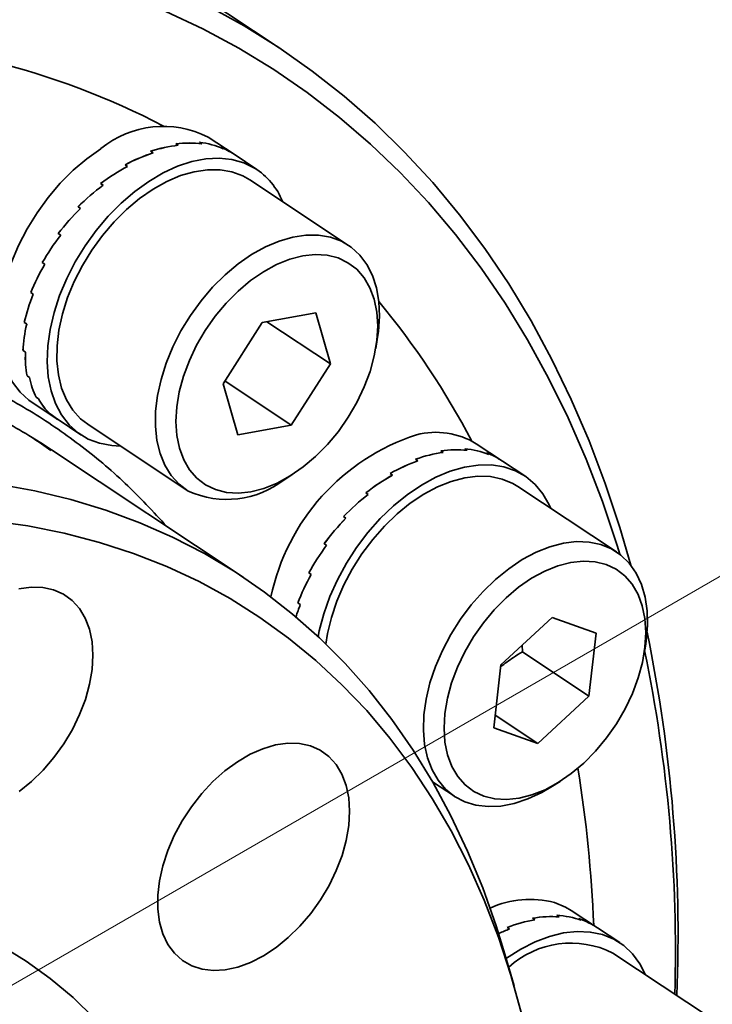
# Model space of a CAD drawing. Header units: millimetres. Extents: x -8713 to 3261, y -18743 to -8704.
# Tile 123 of 133: x 3165.79 to 3168.18, y -18291.78 to -18288.4. Entities that reach past the tile are written whole.
import ezdxf

# ---------------------------------------------------------------- set-up
doc = ezdxf.new("R2010")
doc.units = ezdxf.units.MM
doc.header["$LTSCALE"] = 10
doc.layers.add('1轮廓实线层', color=7, linetype='Continuous', lineweight=18)

msp = doc.modelspace()

# ---------------------------------------------------------------- linework, layer by layer
at = {"color": 7, "linetype": 'Continuous', "lineweight": 35}
msp.add_line((3167.9406, -18290.5791), (3167.9459, -18290.5479), dxfattribs=at)
at = {"color": 7, "linetype": 'Continuous', "lineweight": 35, "flags": 128}
for points in [[(3166.0464, -18290.5792), (3166.0434, -18290.5329), (3166.0345, -18290.4902), (3166.0199, -18290.452), (3165.9999, -18290.4188), (3165.9749, -18290.3912), (3165.9452, -18290.3698), (3165.9115, -18290.3549), (3165.8742, -18290.3468), (3165.8342, -18290.3457), (3165.792, -18290.3515)], [(3165.7934, -18291.0474), (3165.8355, -18291.0133), (3165.8755, -18290.9742), (3165.9126, -18290.9309), (3165.9463, -18290.884), (3165.9758, -18290.8346), (3166.0007, -18290.7833), (3166.0205, -18290.7312), (3166.0349, -18290.6792), (3166.0436, -18290.6282), (3166.0464, -18290.5792)], [(3166.9292, -18291.1154), (3166.9261, -18291.0692), (3166.9172, -18291.0265), (3166.9027, -18290.9882), (3166.8827, -18290.955), (3166.8577, -18290.9275), (3166.828, -18290.9061), (3166.7942, -18290.8912), (3166.757, -18290.8831), (3166.7169, -18290.882), (3166.6748, -18290.8878), (3166.6312, -18290.9005), (3166.5872, -18290.9198), (3166.5433, -18290.9454), (3166.5004, -18290.9768), (3166.4592, -18291.0135), (3166.4206, -18291.0548), (3166.3851, -18291.1), (3166.3535, -18291.1483), (3166.3262, -18291.1987), (3166.3038, -18291.2505), (3166.2867, -18291.3027), (3166.2751, -18291.3543), (3166.2693, -18291.4044), (3166.2694, -18291.4522), (3166.2754, -18291.4968), (3166.2872, -18291.5373), (3166.3045, -18291.5732), (3166.327, -18291.6036), (3166.3545, -18291.6281), (3166.3862, -18291.6463), (3166.4218, -18291.6578), (3166.4606, -18291.6624), (3166.5018, -18291.6601), (3166.5447, -18291.6508), (3166.5886, -18291.6348), (3166.6327, -18291.6123), (3166.6762, -18291.5837), (3166.7183, -18291.5496), (3166.7583, -18291.5105), (3166.7954, -18291.4671), (3166.829, -18291.4203), (3166.8586, -18291.3708), (3166.8834, -18291.3196), (3166.9033, -18291.2675), (3166.9176, -18291.2155), (3166.9263, -18291.1645), (3166.9292, -18291.1154)]]:
    msp.add_lwpolyline(points, dxfattribs=at)
at = {"layer": '1轮廓实线层'}
msp.add_line((3163.9041, -18292.7891), (3185.3825, -18280.3886), dxfattribs=at)
at = {"layer": '1轮廓实线层', "color": 7, "linetype": 'Continuous', "lineweight": 35}
for p, q in [((3166.6867, -18288.492), (3166.139, -18288.1286)), ((3166.5317, -18288.8579), (3166.443, -18288.799)), ((3166.3396, -18288.827), (3166.3312, -18288.8215)), ((3166.3313, -18288.8214), (3166.3397, -18288.827)), ((3166.4213, -18288.8222), (3166.413, -18288.8167)), ((3166.413, -18288.8167), (3166.4214, -18288.8222)), ((3166.4948, -18288.839), (3166.4864, -18288.8334)), ((3166.4948, -18288.839), (3166.4865, -18288.8335)), ((3166.2532, -18288.8532), (3166.2448, -18288.8476)), ((3166.2449, -18288.8476), (3166.2533, -18288.8531)), ((3166.61, -18288.9099), (3166.5317, -18288.8579)), ((3166.1659, -18288.8996), (3166.1575, -18288.894)), ((3166.1576, -18288.894), (3166.1659, -18288.8995)), ((3166.925, -18289.1708), (3166.5862, -18288.9459)), ((3166.0814, -18288.9641), (3166.0731, -18288.9586)), ((3166.0732, -18288.9585), (3166.0815, -18288.9641)), ((3165.9953, -18289.0385), (3166.0037, -18289.044)), ((3166.0036, -18289.0441), (3165.9953, -18289.0386)), ((3165.9358, -18289.136), (3165.9274, -18289.1304)), ((3165.9274, -18289.1304), (3165.9298, -18289.1319)), ((3165.9275, -18289.1303), (3165.9358, -18289.1359)), ((3165.8809, -18289.2357), (3165.8725, -18289.2301)), ((3165.8725, -18289.2301), (3165.8728, -18289.2302)), ((3165.8726, -18289.23), (3165.8809, -18289.2356)), ((3165.8414, -18289.3389), (3165.833, -18289.3334)), ((3165.833, -18289.3334), (3165.8332, -18289.3334)), ((3165.8331, -18289.3333), (3165.8414, -18289.3388)), ((3166.629, -18289.4362), (3166.8133, -18289.4023)), ((3166.8133, -18289.4023), (3166.8631, -18289.5784)), ((3165.8106, -18289.4356), (3165.8107, -18289.4355)), ((3165.8106, -18289.4355), (3165.819, -18289.441)), ((3165.8189, -18289.4411), (3165.8106, -18289.4356)), ((3166.4945, -18289.6462), (3166.629, -18289.4362)), ((3166.6445, -18289.4333), (3166.8631, -18289.5784)), ((3167.0188, -18289.5255), (3167.0241, -18289.4943)), ((3165.8062, -18289.5322), (3165.8146, -18289.5378)), ((3165.8146, -18289.5379), (3165.8062, -18289.5323)), ((3165.8062, -18289.5323), (3165.8063, -18289.5323)), ((3166.8631, -18289.5784), (3166.7285, -18289.7883)), ((3165.8201, -18289.6193), (3165.8284, -18289.6249)), ((3165.8285, -18289.6249), (3165.8201, -18289.6194)), ((3165.8201, -18289.6194), (3165.8202, -18289.6194)), ((3166.5443, -18289.8222), (3166.4945, -18289.6462)), ((3166.5004, -18289.6369), (3166.7285, -18289.7883)), ((3165.8378, -18289.7109), (3165.9265, -18289.7698)), ((3165.8516, -18289.6929), (3165.86, -18289.6984)), ((3165.86, -18289.6985), (3165.8517, -18289.6929)), ((3165.8517, -18289.6929), (3165.8517, -18289.6929)), ((3165.8994, -18289.7497), (3165.9078, -18289.7553)), ((3165.9078, -18289.7553), (3165.8995, -18289.7498)), ((3165.8995, -18289.7498), (3165.8995, -18289.7498)), ((3165.9266, -18289.7698), (3166.0049, -18289.8218)), ((3166.0288, -18289.7858), (3166.3676, -18290.0107)), ((3166.7285, -18289.7883), (3166.5443, -18289.8222)), ((3167.4545, -18289.9121), (3167.3647, -18289.8526)), ((3166.5627, -18290.3108), (3165.9036, -18289.8734)), ((3166.5627, -18290.3108), (3165.9036, -18289.8734)), ((3167.2508, -18289.8826), (3167.2424, -18289.8771)), ((3167.2425, -18289.8771), (3167.2508, -18289.8826)), ((3167.3333, -18289.8751), (3167.3249, -18289.8696)), ((3167.325, -18289.8696), (3167.3333, -18289.8751)), ((3167.4079, -18289.8892), (3167.3996, -18289.8837)), ((3167.3996, -18289.8837), (3167.408, -18289.8893)), ((3167.1557, -18289.9058), (3167.1641, -18289.9114)), ((3167.164, -18289.9114), (3167.1557, -18289.9059)), ((3167.5318, -18289.9634), (3167.4545, -18289.9122)), ((3166.7043, -18289.9763), (3166.731, -18289.9593)), ((3167.0768, -18289.9602), (3167.0685, -18289.9547)), ((3167.0686, -18289.9546), (3167.0769, -18289.9602)), ((3166.9931, -18290.0269), (3166.9847, -18290.0213)), ((3166.9848, -18290.0213), (3166.9931, -18290.0268)), ((3167.8468, -18290.2243), (3167.5079, -18289.9994)), ((3167.6154, -18290.0627), (3167.6204, -18290.0741)), ((3166.9163, -18290.1085), (3166.9079, -18290.103)), ((3166.908, -18290.1029), (3166.9164, -18290.1085)), ((3166.8416, -18290.196), (3166.85, -18290.2015)), ((3166.8499, -18290.2016), (3166.8416, -18290.1961)), ((3166.8416, -18290.1961), (3166.8428, -18290.1967)), ((3166.7969, -18290.302), (3166.7885, -18290.2965)), ((3166.7885, -18290.2965), (3166.7888, -18290.2965)), ((3166.7886, -18290.2964), (3166.7969, -18290.3019)), ((3166.7594, -18290.4053), (3166.751, -18290.3998)), ((3166.751, -18290.3998), (3166.7512, -18290.3998)), ((3166.7511, -18290.3997), (3166.7594, -18290.4053)), ((3167.449, -18290.6118), (3167.625, -18290.4492)), ((3167.625, -18290.4492), (3167.7766, -18290.5032)), ((3167.7766, -18290.5032), (3167.7521, -18290.7198)), ((3167.5232, -18290.5679), (3167.522, -18290.5444)), ((3167.5232, -18290.5679), (3167.7521, -18290.7198)), ((3167.4246, -18290.8284), (3167.449, -18290.6118)), ((3167.7521, -18290.7198), (3167.5761, -18290.8823)), ((3167.4295, -18290.785), (3167.5761, -18290.8823)), ((3167.5761, -18290.8823), (3167.4246, -18290.8284)), ((3167.2139, -18291.0141), (3167.2894, -18291.0642)), ((3167.6261, -18291.0298), (3167.6528, -18291.0128)), ((3167.5663, -18291.4887), (3167.5579, -18291.4832)), ((3167.558, -18291.4832), (3167.5663, -18291.4887)), ((3167.6495, -18291.4786), (3167.6411, -18291.473)), ((3167.6412, -18291.473), (3167.6496, -18291.4786)), ((3167.7818, -18291.5165), (3167.6909, -18291.4562)), ((3167.7253, -18291.49), (3167.717, -18291.4844)), ((3167.7171, -18291.4845), (3167.7254, -18291.49)), ((3167.4793, -18291.5201), (3167.4709, -18291.5146)), ((3167.471, -18291.5145), (3167.4793, -18291.5201)), ((3167.858, -18291.5671), (3167.7818, -18291.5165)), ((3167.4947, -18291.7155), (3167.4631, -18291.6067)), ((3167.4947, -18291.7155), (3167.4631, -18291.6067)), ((3168.173, -18291.8279), (3167.8341, -18291.6031))]:
    msp.add_line(p, q, dxfattribs=at)
at = {"layer": '1轮廓实线层', "color": 7, "linetype": 'Continuous', "lineweight": 35, "flags": 128}
for points in [[(3167.8579, -18290.2322), (3167.8487, -18290.2023), (3167.7981, -18290.0514), (3167.742, -18289.9051), (3167.6804, -18289.7637), (3167.6134, -18289.6271), (3167.5412, -18289.4957), (3167.4637, -18289.3695), (3167.3811, -18289.2488), (3167.2934, -18289.1336), (3167.2008, -18289.0241), (3167.1034, -18288.9204), (3167.0013, -18288.8227), (3166.8947, -18288.731), (3166.7835, -18288.6455), (3166.6681, -18288.5663), (3166.5484, -18288.4935), (3166.4248, -18288.4271), (3166.2972, -18288.3672)], [(3166.4434, -18288.3489), (3166.5664, -18288.4168), (3166.6853, -18288.4911), (3166.8001, -18288.5717), (3166.9106, -18288.6586), (3167.0166, -18288.7515), (3167.1181, -18288.8504), (3167.2149, -18288.9552), (3167.3069, -18289.0657), (3167.394, -18289.1819), (3167.476, -18289.3036), (3167.553, -18289.4306), (3167.6248, -18289.5628), (3167.6913, -18289.7001), (3167.7525, -18289.8423), (3167.8082, -18289.9892), (3167.8585, -18290.1406), (3167.8962, -18290.2704)], [(3166.074, -18288.8386), (3166.0256, -18288.8731), (3165.9788, -18288.9129), (3165.9343, -18288.9576), (3165.8927, -18289.0064), (3165.8546, -18289.0587), (3165.8204, -18289.1138), (3165.7908, -18289.1708), (3165.7661, -18289.2291), (3165.7466, -18289.2877), (3165.7327, -18289.3458), (3165.7245, -18289.4027), (3165.7221, -18289.4575), (3165.7256, -18289.5094), (3165.7349, -18289.5578), (3165.7499, -18289.6019), (3165.7704, -18289.6412), (3165.7961, -18289.675), (3165.8266, -18289.703), (3165.8378, -18289.7109)], [(3166.1413, -18289.8605), (3166.1118, -18289.859), (3166.0694, -18289.8511), (3166.0304, -18289.8364), (3165.9953, -18289.815), (3165.9645, -18289.7874), (3165.9386, -18289.7538), (3165.9179, -18289.7148), (3165.9026, -18289.6709), (3165.893, -18289.6227), (3165.8892, -18289.5709), (3165.8913, -18289.5163), (3165.8992, -18289.4595), (3165.9129, -18289.4014), (3165.9321, -18289.3428), (3165.9566, -18289.2845), (3165.986, -18289.2274), (3166.0199, -18289.1722), (3166.0578, -18289.1197), (3166.0993, -18289.0707), (3166.1437, -18289.0258), (3166.1904, -18288.9857), (3166.2387, -18288.951), (3166.288, -18288.9221), (3166.3375, -18288.8993), (3166.3867, -18288.8832), (3166.4347, -18288.8738), (3166.4809, -18288.8713), (3166.5247, -18288.8758), (3166.5655, -18288.8871), (3166.6026, -18288.9052), (3166.6026, -18288.9052)], [(3166.0288, -18289.7858), (3166.0041, -18289.7665), (3165.9772, -18289.7369), (3165.9553, -18289.7016), (3165.9388, -18289.6612), (3165.9278, -18289.6163), (3165.9226, -18289.5677), (3165.9232, -18289.5159), (3165.9297, -18289.4619), (3165.9419, -18289.4065), (3165.9596, -18289.3504), (3165.9826, -18289.2946), (3166.0105, -18289.2398), (3166.0429, -18289.187), (3166.0794, -18289.1369), (3166.1192, -18289.0902), (3166.162, -18289.0477), (3166.2069, -18289.0101), (3166.2534, -18288.9778), (3166.3007, -18288.9514), (3166.3481, -18288.9313), (3166.3949, -18288.9178), (3166.4403, -18288.9111), (3166.4838, -18288.9113), (3166.5245, -18288.9183), (3166.562, -18288.9322), (3166.5862, -18288.9459)], [(3166.3744, -18290.015), (3166.3429, -18289.9914), (3166.3161, -18289.9617), (3166.2942, -18289.9264), (3166.2776, -18289.886), (3166.2666, -18289.8412), (3166.2614, -18289.7925), (3166.2621, -18289.7408), (3166.2685, -18289.6868), (3166.2807, -18289.6313), (3166.2984, -18289.5753), (3166.3214, -18289.5194), (3166.3493, -18289.4647), (3166.3817, -18289.4118), (3166.4182, -18289.3617), (3166.4581, -18289.3151), (3166.5008, -18289.2726), (3166.5458, -18289.2349), (3166.5922, -18289.2026), (3166.6395, -18289.1763), (3166.6869, -18289.1562), (3166.7337, -18289.1427), (3166.7791, -18289.1359), (3166.8226, -18289.1361), (3166.8633, -18289.1432), (3166.9008, -18289.157), (3166.9344, -18289.1774), (3166.9637, -18289.2041), (3166.9881, -18289.2367), (3167.0074, -18289.2746), (3167.0212, -18289.3173), (3167.0293, -18289.3641), (3167.0316, -18289.4144), (3167.028, -18289.4674), (3167.0241, -18289.4943)], [(3166.4341, -18289.9941), (3166.4683, -18290.0103), (3166.5061, -18290.0197), (3166.5468, -18290.0222), (3166.5898, -18290.0176), (3166.6343, -18290.0061), (3166.6795, -18289.9878), (3166.7248, -18289.9632), (3166.7693, -18289.9325), (3166.8122, -18289.8963), (3166.8528, -18289.8553), (3166.8905, -18289.8101), (3166.9245, -18289.7616), (3166.9544, -18289.7104), (3166.9795, -18289.6576), (3166.9995, -18289.6041), (3167.0139, -18289.5506), (3167.0227, -18289.4982), (3167.0256, -18289.4478), (3167.0225, -18289.4002), (3167.0135, -18289.3562), (3166.9989, -18289.3166), (3166.9787, -18289.2821), (3166.9534, -18289.2532), (3166.9234, -18289.2304), (3166.8893, -18289.2142), (3166.8515, -18289.2048), (3166.8108, -18289.2024), (3166.7678, -18289.2069), (3166.7233, -18289.2184), (3166.678, -18289.2367), (3166.6328, -18289.2614), (3166.5883, -18289.2921), (3166.5454, -18289.3282), (3166.5047, -18289.3692), (3166.4671, -18289.4144), (3166.433, -18289.463), (3166.4032, -18289.5141), (3166.3781, -18289.5669), (3166.3581, -18289.6205), (3166.3436, -18289.6739), (3166.3349, -18289.7263), (3166.332, -18289.7767), (3166.3351, -18289.8243), (3166.344, -18289.8683), (3166.3587, -18289.9079), (3166.3789, -18289.9425), (3166.4041, -18289.9714), (3166.4341, -18289.9941)], [(3165.9036, -18289.8734), (3165.8763, -18289.8556), (3165.8373, -18289.8313)], [(3166.8207, -18290.5149), (3166.8247, -18290.495), (3166.8401, -18290.4366), (3166.861, -18290.378), (3166.887, -18290.32), (3166.9179, -18290.2634), (3166.9531, -18290.209), (3166.9922, -18290.1575), (3167.0347, -18290.1097), (3167.0798, -18290.0663), (3167.1271, -18290.0278), (3167.1758, -18289.9948), (3167.2252, -18289.9678), (3167.2747, -18289.9471), (3167.3236, -18289.933), (3167.3711, -18289.9258), (3167.4167, -18289.9255), (3167.4596, -18289.9321), (3167.4993, -18289.9456), (3167.5352, -18289.9657), (3167.5668, -18289.9922), (3167.5937, -18290.0247), (3167.6154, -18290.0627)], [(3165.7198, -18289.992), (3165.8466, -18290.0148), (3165.9703, -18290.0444), (3166.0906, -18290.0808), (3166.2075, -18290.124), (3166.3207, -18290.1737), (3166.43, -18290.2301), (3166.5354, -18290.293), (3166.6365, -18290.3623), (3166.7333, -18290.4378), (3166.8256, -18290.5195), (3166.9133, -18290.6073), (3166.9962, -18290.701), (3167.0742, -18290.8004), (3167.1471, -18290.9055), (3167.215, -18291.0159), (3167.2775, -18291.1317), (3167.3348, -18291.2525), (3167.3866, -18291.3783), (3167.4329, -18291.5087), (3167.4631, -18291.6067)], [(3165.7198, -18289.992), (3165.8466, -18290.0148), (3165.9703, -18290.0444), (3166.0906, -18290.0808), (3166.2075, -18290.124), (3166.3207, -18290.1737), (3166.43, -18290.2301), (3166.5354, -18290.293), (3166.6365, -18290.3623), (3166.7333, -18290.4378), (3166.8256, -18290.5195), (3166.9133, -18290.6073), (3166.9962, -18290.701), (3167.0742, -18290.8004), (3167.1471, -18290.9055), (3167.215, -18291.0159), (3167.2775, -18291.1317), (3167.3348, -18291.2525), (3167.3866, -18291.3783), (3167.4329, -18291.5087), (3167.4631, -18291.6067)], [(3166.8477, -18290.541), (3166.8533, -18290.5052), (3166.8666, -18290.4495), (3166.8853, -18290.3934), (3166.9092, -18290.3377), (3166.938, -18290.2833), (3166.9713, -18290.2309), (3167.0084, -18290.1814), (3167.0488, -18290.1354), (3167.0921, -18290.0938), (3167.1373, -18290.0571), (3167.184, -18290.0259), (3167.2314, -18290.0007), (3167.2787, -18289.9818), (3167.3253, -18289.9695), (3167.3704, -18289.9641), (3167.4134, -18289.9656), (3167.4536, -18289.9739), (3167.4904, -18289.989), (3167.5079, -18289.9994)], [(3167.5216, -18291.8146), (3167.4839, -18291.6791), (3167.4406, -18291.5481), (3167.3917, -18291.4216), (3167.3375, -18291.2999), (3167.2778, -18291.1832), (3167.213, -18291.0716), (3167.1429, -18290.9654), (3167.0678, -18290.8648), (3166.9878, -18290.7697), (3166.9029, -18290.6806), (3166.8134, -18290.5973), (3166.7194, -18290.5202), (3166.6209, -18290.4493), (3166.5183, -18290.3847), (3166.4116, -18290.3265), (3166.301, -18290.2749), (3166.1866, -18290.2299), (3166.0688, -18290.1915), (3165.9475, -18290.1599), (3165.8231, -18290.1351), (3165.6958, -18290.1171)], [(3167.5216, -18291.8146), (3167.4839, -18291.6791), (3167.4406, -18291.5481), (3167.3917, -18291.4216), (3167.3375, -18291.2999), (3167.2778, -18291.1832), (3167.213, -18291.0716), (3167.1429, -18290.9654), (3167.0678, -18290.8648), (3166.9878, -18290.7697), (3166.9029, -18290.6806), (3166.8134, -18290.5973), (3166.7194, -18290.5202), (3166.6209, -18290.4493), (3166.5183, -18290.3847), (3166.4116, -18290.3265), (3166.301, -18290.2749), (3166.1866, -18290.2299), (3166.0688, -18290.1915), (3165.9475, -18290.1599), (3165.8231, -18290.1351), (3165.6958, -18290.1171)], [(3167.2124, -18290.9727), (3167.1969, -18290.9315), (3167.187, -18290.8858), (3167.1829, -18290.8365), (3167.1846, -18290.7843), (3167.1922, -18290.73), (3167.2054, -18290.6744), (3167.2241, -18290.6183), (3167.2481, -18290.5626), (3167.2769, -18290.5081), (3167.3101, -18290.4557), (3167.3472, -18290.4062), (3167.3877, -18290.3603), (3167.4309, -18290.3186), (3167.4762, -18290.282), (3167.5228, -18290.2508), (3167.5702, -18290.2255), (3167.6175, -18290.2066), (3167.6641, -18290.1944), (3167.7092, -18290.189), (3167.7522, -18290.1904), (3167.7924, -18290.1988), (3167.8292, -18290.2139), (3167.8621, -18290.2355), (3167.8904, -18290.2633), (3167.9139, -18290.2969), (3167.9322, -18290.3358), (3167.9449, -18290.3793), (3167.9519, -18290.4269), (3167.9531, -18290.4777), (3167.9485, -18290.5311), (3167.9459, -18290.5479)], [(3167.2805, -18290.9614), (3167.3006, -18290.996), (3167.3259, -18291.0249), (3167.3559, -18291.0476), (3167.3901, -18291.0639), (3167.4278, -18291.0733), (3167.4686, -18291.0757), (3167.5116, -18291.0711), (3167.5561, -18291.0596), (3167.6013, -18291.0414), (3167.6466, -18291.0167), (3167.6911, -18290.986), (3167.734, -18290.9498), (3167.7746, -18290.9088), (3167.8123, -18290.8636), (3167.8463, -18290.8151), (3167.8761, -18290.764), (3167.9013, -18290.7112), (3167.9212, -18290.6576), (3167.9357, -18290.6042), (3167.9445, -18290.5518), (3167.9473, -18290.5013), (3167.9443, -18290.4537), (3167.9353, -18290.4097), (3167.9207, -18290.3701), (3167.9005, -18290.3356), (3167.8752, -18290.3067), (3167.8452, -18290.2839), (3167.8111, -18290.2677), (3167.7733, -18290.2583), (3167.7326, -18290.2559), (3167.6896, -18290.2605), (3167.6451, -18290.272), (3167.5998, -18290.2902), (3167.5545, -18290.3149), (3167.5101, -18290.3456), (3167.4672, -18290.3817), (3167.4265, -18290.4228), (3167.3889, -18290.4679), (3167.3548, -18290.5165), (3167.325, -18290.5676), (3167.2999, -18290.6204), (3167.2799, -18290.674), (3167.2654, -18290.7274), (3167.2567, -18290.7798), (3167.2538, -18290.8302), (3167.2569, -18290.8779), (3167.2658, -18290.9218), (3167.2805, -18290.9614)], [(3166.0464, -18290.5792), (3166.0434, -18290.5329), (3166.0345, -18290.4902), (3166.0199, -18290.452), (3165.9999, -18290.4188), (3165.9749, -18290.3912), (3165.9452, -18290.3698), (3165.9115, -18290.3549), (3165.8742, -18290.3468), (3165.8342, -18290.3457), (3165.792, -18290.3515)], [(3165.7934, -18291.0474), (3165.8355, -18291.0133), (3165.8755, -18290.9742), (3165.9126, -18290.9309), (3165.9463, -18290.884), (3165.9758, -18290.8346), (3166.0007, -18290.7833), (3166.0205, -18290.7312), (3166.0349, -18290.6792), (3166.0436, -18290.6282), (3166.0464, -18290.5792)], [(3166.9292, -18291.1154), (3166.9261, -18291.0692), (3166.9172, -18291.0265), (3166.9027, -18290.9882), (3166.8827, -18290.955), (3166.8577, -18290.9275), (3166.828, -18290.9061), (3166.7942, -18290.8912), (3166.757, -18290.8831), (3166.7169, -18290.882), (3166.6748, -18290.8878), (3166.6312, -18290.9005), (3166.5872, -18290.9198), (3166.5433, -18290.9454), (3166.5004, -18290.9768), (3166.4592, -18291.0135), (3166.4206, -18291.0548), (3166.3851, -18291.1), (3166.3535, -18291.1483), (3166.3262, -18291.1987), (3166.3038, -18291.2505), (3166.2867, -18291.3027), (3166.2751, -18291.3543), (3166.2693, -18291.4044), (3166.2694, -18291.4522), (3166.2754, -18291.4968), (3166.2872, -18291.5373), (3166.3045, -18291.5732), (3166.327, -18291.6036), (3166.3545, -18291.6281), (3166.3862, -18291.6463), (3166.4218, -18291.6578), (3166.4606, -18291.6624), (3166.5018, -18291.6601), (3166.5447, -18291.6508), (3166.5886, -18291.6348), (3166.6327, -18291.6123), (3166.6762, -18291.5837), (3166.7183, -18291.5496), (3166.7583, -18291.5105), (3166.7954, -18291.4671), (3166.829, -18291.4203), (3166.8586, -18291.3708), (3166.8834, -18291.3196), (3166.9033, -18291.2675), (3166.9176, -18291.2155), (3166.9263, -18291.1645), (3166.9292, -18291.1154)], [(3167.6261, -18291.0298), (3167.5897, -18291.0511), (3167.5422, -18291.0732), (3167.4952, -18291.0888), (3167.4493, -18291.0976), (3167.4051, -18291.0996), (3167.3634, -18291.0947), (3167.3249, -18291.083), (3167.29, -18291.0646), (3167.2593, -18291.0398), (3167.2333, -18291.009), (3167.2124, -18290.9727)], [(3163.6968, -18291.7793), (3163.8196, -18291.7115), (3163.9426, -18291.65), (3164.0657, -18291.5947), (3164.1886, -18291.546), (3164.3109, -18291.5039), (3164.4323, -18291.4684), (3164.5527, -18291.4397), (3164.6717, -18291.4178), (3164.7891, -18291.4028), (3164.9046, -18291.3947), (3165.0179, -18291.3935), (3165.1287, -18291.3993), (3165.2369, -18291.4119), (3165.3422, -18291.4315), (3165.4443, -18291.4579), (3165.5431, -18291.491), (3165.6382, -18291.5309), (3165.7295, -18291.5774), (3165.8167, -18291.6304), (3165.8998, -18291.6898), (3165.9784, -18291.7555), (3166.0524, -18291.8272)], [(3163.6968, -18291.7793), (3163.8196, -18291.7115), (3163.9426, -18291.65), (3164.0657, -18291.5947), (3164.1886, -18291.546), (3164.3109, -18291.5039), (3164.4323, -18291.4684), (3164.5527, -18291.4397), (3164.6717, -18291.4178), (3164.7891, -18291.4028), (3164.9046, -18291.3947), (3165.0179, -18291.3935), (3165.1287, -18291.3993), (3165.2369, -18291.4119), (3165.3422, -18291.4315), (3165.4443, -18291.4579), (3165.5431, -18291.491), (3165.6382, -18291.5309), (3165.7295, -18291.5774), (3165.8167, -18291.6304), (3165.8998, -18291.6898), (3165.9784, -18291.7555), (3166.0524, -18291.8272)], [(3167.6909, -18291.4562), (3167.6718, -18291.4449), (3167.6334, -18291.429)], [(3167.4673, -18291.6213), (3167.4684, -18291.6205), (3167.5174, -18291.5894), (3167.5669, -18291.5643), (3167.6163, -18291.5456), (3167.6648, -18291.5337), (3167.7118, -18291.5286), (3167.7566, -18291.5305), (3167.7986, -18291.5393), (3167.8371, -18291.5548), (3167.8717, -18291.577), (3167.9019, -18291.6054), (3167.9272, -18291.6397), (3167.9466, -18291.6778)]]:
    msp.add_lwpolyline(points, dxfattribs=at)
at = {"layer": '1轮廓实线层', "color": 7, "linetype": 'Continuous', "lineweight": 35}
for centre, radius, start, end in [((3165.0394, -18291.1716), 2.7156, 62.591, 89.4354), ((3166.2885, -18289.0996), 0.3379, 62.8043, 129.4246), ((3166.4736, -18289.1103), 0.2423, 21.7279, 57.8213), ((3164.8776, -18291.149), 2.7955, 27.8447, 39.6749), ((3167.39, -18290.5322), 0.7472, 108.0224, 168.1545), ((3167.2252, -18290.0807), 0.2674, 58.5546, 104.3686), ((3166.5075, -18289.7241), 0.3199, 245.4207, 307.9608), ((3162.8571, -18291.5469), 5.2012, 357.7711, 11.6084), ((3162.9353, -18291.6), 5.1141, 358.3801, 11.694), ((3163.0222, -18291.7122), 4.7508, 2.4665, 9.0208), ((3167.55, -18291.7523), 0.3339, 75.5235, 114.3625), ((3163.9041, -18292.7891), 1.9198, 357.382, 40.1426), ((3167.6903, -18291.8863), 0.3177, 63.0746, 132.3863)]:
    msp.add_arc(centre, radius, start, end, dxfattribs=at)
for centre, major_axis, ratio, start_param, end_param in [((3166.2323, -18289.316), (0.3438, 0.4272), 0.705785, 0.614006, 0.823445), ((3166.2239, -18289.3104), (0.3549, 0.4191), 0.692655, 0.629992, 0.839431), ((3166.2323, -18289.316), (0.3297, 0.4373), 0.715429, 0.382784, 0.592223), ((3166.2239, -18289.3104), (0.3438, 0.4272), 0.705796, 0.404351, 0.613791), ((3166.2323, -18289.316), (0.3134, 0.4487), 0.720788, 0.14743, 0.35687), ((3166.2239, -18289.3104), (0.3297, 0.4373), 0.715436, 0.173124, 0.382564), ((3166.2323, -18289.316), (0.2959, 0.4603), 0.721382, 6.272699, 6.402953), ((3166.2239, -18289.3104), (0.3134, 0.4487), 0.720791, 0.01715, 0.147208), ((3166.2323, -18289.316), (0.3549, 0.4191), 0.692641, 0.839641, 1.049081), ((3166.2239, -18289.3104), (0.3627, 0.4133), 0.67694, 0.849584, 1.059023), ((3166.2323, -18289.316), (0.3627, 0.4133), 0.676924, 1.059227, 1.268667), ((3166.2239, -18289.3104), (0.3672, 0.4101), 0.659588, 1.063427, 1.272867), ((3166.2323, -18289.316), (0.3672, 0.4101), 0.659572, 1.273066, 1.482505), ((3166.2239, -18289.3104), (0.3686, 0.4091), 0.641476, 1.272266, 1.481705), ((3166.2323, -18289.316), (0.3686, 0.4091), 0.641459, 1.4819, 1.691339), ((3166.2239, -18289.3104), (0.3673, 0.4103), 0.623387, 1.477017, 1.686456), ((3166.2323, -18289.316), (0.3673, 0.4103), 0.62337, 1.686648, 1.896087), ((3166.2239, -18289.3104), (0.3635, 0.4133), 0.606013, 1.678599, 1.888039), ((3166.2323, -18289.316), (0.3635, 0.4133), 0.605997, 1.888227, 2.097667), ((3166.2239, -18289.3104), (0.3576, 0.4177), 0.589964, 1.877837, 2.087277), ((3166.2239, -18289.3104), (0.3498, 0.4234), 0.575776, 2.075421, 2.284861), ((3166.2323, -18289.316), (0.3576, 0.4177), 0.58995, 2.087464, 2.296903), ((3166.2239, -18289.3104), (0.3406, 0.43), 0.563912, 2.271896, 2.481336), ((3166.2323, -18289.316), (0.3498, 0.4234), 0.575763, 2.285046, 2.494486), ((3166.2239, -18289.3104), (0.3302, 0.4373), 0.55476, 2.467671, 2.67711), ((3166.2323, -18289.316), (0.3406, 0.43), 0.563902, 2.48152, 2.69096), ((3166.2239, -18289.3104), (0.3189, 0.445), 0.548624, 2.663038, 2.872477), ((3166.2323, -18289.316), (0.3301, 0.4373), 0.554753, 2.677294, 2.886734), ((3166.2239, -18289.3104), (0.3071, 0.4529), 0.545708, 2.858202, 3.067642), ((3166.2323, -18289.316), (0.3189, 0.445), 0.548619, 2.872661, 3.082101), ((3166.2323, -18289.316), (0.3071, 0.4529), 0.545706, 3.067825, 3.14701), ((3166.2239, -18289.3104), (0.2951, 0.4608), 0.546111, 3.053315, 3.132698), ((3167.1541, -18290.3695), (0.3454, 0.4261), 0.704315, 0.642534, 0.851974), ((3167.1457, -18290.3639), (0.356, 0.4182), 0.690812, 0.657771, 0.867211), ((3167.1541, -18290.3695), (0.3316, 0.4359), 0.714444, 0.411952, 0.621392), ((3167.1457, -18290.3639), (0.3454, 0.4261), 0.704327, 0.43288, 0.64232), ((3167.1541, -18290.3695), (0.3155, 0.4472), 0.720372, 0.177001, 0.386441), ((3167.1457, -18290.3639), (0.3316, 0.436), 0.714451, 0.202293, 0.411733), ((3167.1541, -18290.3695), (0.2981, 0.4589), 0.721574, 6.276156, 6.43259), ((3167.1457, -18290.3639), (0.3155, 0.4472), 0.720376, 0.020541, 0.176778), ((3167.1541, -18290.3695), (0.356, 0.4182), 0.690798, 0.86742, 1.076859), ((3167.1457, -18290.3639), (0.3634, 0.4128), 0.674841, 0.876616, 1.086056), ((3167.1541, -18290.3695), (0.3634, 0.4128), 0.674826, 1.086259, 1.295699), ((3167.1457, -18290.3639), (0.3675, 0.4098), 0.657349, 1.089788, 1.299227), ((3167.1541, -18290.3695), (0.3675, 0.4098), 0.657332, 1.299426, 1.508865), ((3167.1457, -18290.3639), (0.3686, 0.4092), 0.639199, 1.298064, 1.507503), ((3167.1541, -18290.3695), (0.3686, 0.4092), 0.639182, 1.507697, 1.717137), ((3167.1457, -18290.3639), (0.367, 0.4106), 0.621163, 1.50237, 1.711809), ((3167.1541, -18290.3695), (0.367, 0.4106), 0.621146, 1.712, 1.92144), ((3167.1457, -18290.3639), (0.3629, 0.4137), 0.603923, 1.703617, 1.913056), ((3167.1541, -18290.3695), (0.3629, 0.4137), 0.603907, 1.913244, 2.122684), ((3167.1457, -18290.3639), (0.3567, 0.4184), 0.588079, 1.902613, 2.112053), ((3167.1541, -18290.3695), (0.3567, 0.4184), 0.588065, 2.112239, 2.202921), ((3167.1457, -18290.3639), (0.3487, 0.4242), 0.574157, 2.100032, 2.190922), ((3167.4803, -18291.9731), (0.3335, 0.4346), 0.713393, 0.441051, 0.650491), ((3167.4719, -18291.9676), (0.3469, 0.425), 0.702804, 0.461319, 0.670759), ((3167.4803, -18291.9731), (0.3176, 0.4458), 0.719883, 0.206538, 0.415978), ((3167.4719, -18291.9676), (0.3335, 0.4346), 0.713401, 0.231393, 0.440832), ((3167.4803, -18291.9731), (0.3003, 0.4574), 0.721691, 6.279625, 6.462239), ((3167.4719, -18291.9676), (0.3176, 0.4458), 0.719886, 0.023899, 0.206316), ((3167.4803, -18291.9731), (0.3469, 0.425), 0.702792, 0.670972, 0.880412), ((3167.4719, -18291.9676), (0.3571, 0.4174), 0.68893, 0.685456, 0.894895), ((3167.4803, -18291.9731), (0.3571, 0.4174), 0.688916, 0.895103, 0.977366), ((3167.4719, -18291.9676), (0.3641, 0.4123), 0.67272, 0.90356, 0.986074)]:
    msp.add_ellipse(centre, major_axis=major_axis, ratio=ratio, start_param=start_param, end_param=end_param, dxfattribs=at)
for points, knots in [([(3165.4326, -18289.5556), (3165.4404, -18289.5579), (3165.5157, -18289.5802), (3165.6494, -18289.6402), (3165.8318, -18289.7365), (3166.0015, -18289.853), (3166.1596, -18289.9846), (3166.2538, -18290.0863), (3166.3006, -18290.1368)], [0, 0, 0, 0, 0.022663, 0.218644, 0.414638, 0.610575, 0.806555, 1, 1, 1, 1]), ([(3165.9022, -18289.8755), (3165.8808, -18289.8605), (3165.8038, -18289.8066), (3165.6592, -18289.7329), (3165.496, -18289.6619), (3165.3886, -18289.6314), (3165.3482, -18289.62)], [0, 0, 0, 0, 0.129453, 0.463862, 0.798272, 1, 1, 1, 1]), ([(3167.4482, -18290.6193), (3167.4626, -18290.6083), (3167.4866, -18290.5899), (3167.5128, -18290.5741), (3167.5232, -18290.5679)], [0, 0, 0, 0, 0.602847, 1, 1, 1, 1])]:
    msp.add_open_spline(points, degree=3, knots=knots, dxfattribs=at)

doc.saveas('drawing.dxf')
